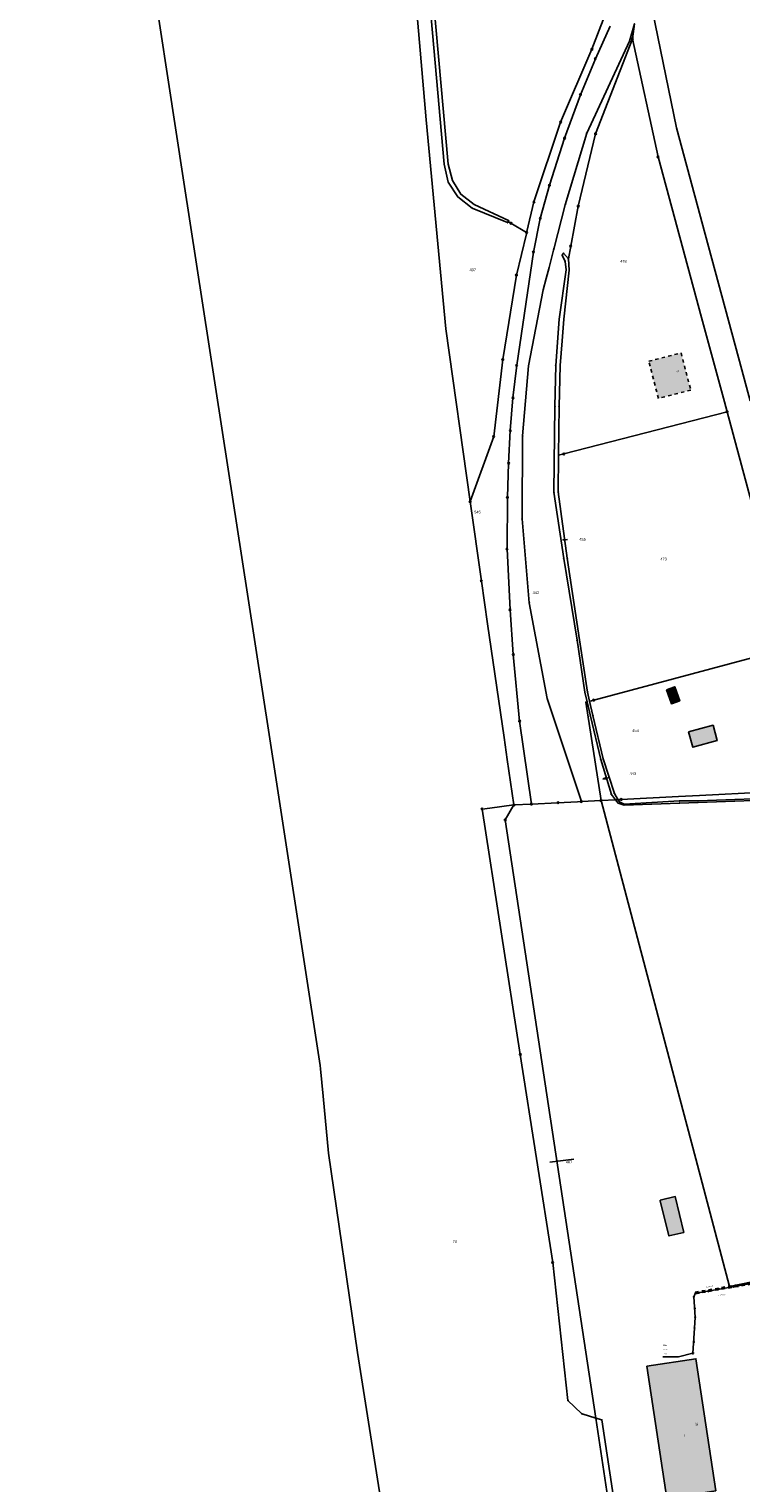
# Model space of a CAD drawing. Header units: metres. Extents: x 410063 to 2410512, y 5786105 to 5787650.
# Tile 3 of 30: x 2409509 to 2409722, y 5786625 to 5787060. Entities that reach past the tile are written whole.
import ezdxf

# ---------------------------------------------------------------- set-up
doc = ezdxf.new("R2010")
doc.units = ezdxf.units.M
doc.linetypes.add('DASHED_70', pattern=[2, 1, -1])
for name, color, linetype in [('DRUCK-DECKELH', 40, 'Continuous'), ('DRUCK-FLUßRICH', 40, 'Continuous'), ('DRUCK-HALTUNGE', 40, 'Continuous'), ('DRUCK-SCHACHTN', 40, 'Continuous'), ('DRUCK-SCHAECHT', 40, 'Continuous'), ('DRUCK-SOHLENH', 40, 'Continuous'), ('K100-FLST_GRENZEN', 40, 'Continuous'), ('K105-FLST_NUMMERN', 40, 'Continuous'), ('K125-GEB_LINIEN', 40, 'Continuous'), ('K125-GEB_LINIEN-FLAECHE', 2, 'Continuous'), ('K130-GEB_TEXTE', 40, 'Continuous'), ('K140-EINGER_GEBFL', 40, 'Continuous'), ('K140-EINGER_GEBFL-FLAECHE', 7, 'Continuous'), ('K141-EINGER_GEBTEXT', 40, 'Continuous'), ('SONDERBAUWERKE', 7, 'Continuous')]:
    doc.layers.add(name, color=color, linetype=linetype)
doc.styles.add('ARIAL', font='arial.ttf')

# ---------------------------------------------------------------- blocks, each defined once
blk = doc.blocks.new('233')
at = {"layer": 'K105-FLST_NUMMERN', "color": 7}
for points in [[(2, 0.5, 0), (0, 0, 0), (2, -0.5, 0)], [(0, 0, 0), (4, 0, 0)]]:
    blk.add_polyline3d(points, dxfattribs=at)
blk = doc.blocks.new('GRENZSTEIN')
at = {"color": 7, "linetype": 'Continuous'}
blk.add_circle((0.000001, 0.000001), 0.749999, dxfattribs=at)
blk = doc.blocks.new('251')
at = {"color": 40, "linetype": 'Continuous'}
blk.add_circle((0, 0), 0.175, dxfattribs=at)
blk = doc.blocks.new('140')
at = {"layer": 'DRUCK-FLUßRICH', "color": 12}
for points in [[(0, 0, 0), (6.9, 1, 0), (7, 0, 0), (0, 0, 0)], [(0.141, 0, 0), (0.165, 0.024, 0)], [(0.331, 0.048, 0), (0.283, 0, 0)], [(0.424, 0, 0), (0.496, 0.072, 0)], [(0.662, 0.096, 0), (0.566, 0, 0)], [(0.707, 0, 0), (0.827, 0.12, 0)], [(0.992, 0.144, 0), (0.849, 0, 0)], [(0.99, 0, 0), (1.158, 0.168, 0)], [(1.323, 0.192, 0), (1.131, 0, 0)], [(1.273, 0, 0), (1.489, 0.216, 0)], [(1.654, 0.24, 0), (1.414, 0, 0)], [(1.556, 0, 0), (1.819, 0.264, 0)], [(1.985, 0.288, 0), (1.697, 0, 0)], [(1.838, 0, 0), (2.15, 0.312, 0)], [(2.315, 0.336, 0), (1.98, 0, 0)], [(2.121, 0, 0), (2.481, 0.36, 0)], [(2.646, 0.384, 0), (2.263, 0, 0)], [(2.404, 0, 0), (2.812, 0.407, 0)], [(2.977, 0.431, 0), (2.546, 0, 0)], [(2.687, 0, 0), (3.142, 0.455, 0)], [(3.308, 0.479, 0), (2.828, 0, 0)], [(2.97, 0, 0), (3.473, 0.503, 0)], [(3.639, 0.527, 0), (3.111, 0, 0)], [(3.253, 0, 0), (3.804, 0.551, 0)], [(3.969, 0.575, 0), (3.394, 0, 0)], [(3.536, 0, 0), (4.135, 0.599, 0)], [(4.3, 0.623, 0), (3.677, 0, 0)], [(3.818, 0, 0), (4.466, 0.647, 0)], [(4.631, 0.671, 0), (3.96, 0, 0)], [(4.101, 0, 0), (4.796, 0.695, 0)], [(4.962, 0.719, 0), (4.243, 0, 0)], [(4.384, 0, 0), (5.127, 0.743, 0)], [(5.293, 0.767, 0), (4.525, 0, 0)], [(4.667, 0, 0), (5.458, 0.791, 0)], [(5.623, 0.815, 0), (4.808, 0, 0)], [(4.95, 0, 0), (5.789, 0.839, 0)], [(5.954, 0.863, 0), (5.091, 0, 0)], [(5.233, 0, 0), (6.119, 0.887, 0)], [(6.285, 0.911, 0), (5.374, 0, 0)], [(5.515, 0, 0), (6.45, 0.935, 0)], [(6.616, 0.959, 0), (5.657, 0, 0)], [(5.798, 0, 0), (6.781, 0.983, 0)], [(6.904, 0.964, 0), (5.94, 0, 0)], [(6.081, 0, 0), (6.916, 0.835, 0)], [(6.929, 0.707, 0), (6.223, 0, 0)], [(6.364, 0, 0), (6.942, 0.578, 0)], [(6.955, 0.45, 0), (6.505, 0, 0)], [(6.647, 0, 0), (6.968, 0.321, 0)], [(6.981, 0.193, 0), (6.788, 0, 0)], [(6.93, 0, 0), (6.994, 0.064, 0)]]:
    blk.add_polyline3d(points, dxfattribs=at)
blk = doc.blocks.new('1008')
at = {"color": 7, "linetype": 'Continuous'}
for start, end in [(360, 180), (180, 360)]:
    blk.add_arc((0, 0), 1.25, start, end, dxfattribs=at)
blk = doc.blocks.new('1002')
at = {"color": 7, "linetype": 'Continuous'}
for start, end in [(359.999977, 180.000023), (29.999995, 90.000023), (180.000023, 359.999977), (210.000012, 269.999977)]:
    blk.add_arc((0, 0), 2.5, start, end, dxfattribs=at)
at = {"layer": 'DRUCK-SCHAECHT', "color": 7}
for points in [[(0, 2.5, 0), (0, -2.5, 0)], [(2.165, 1.25, 0), (0, 1.25, 0), (0, 2.5, 0)], [(-2.165, -1.25, 0), (0, -1.25, 0), (0, -2.5, 0)]]:
    blk.add_polyline3d(points, dxfattribs=at)

msp = doc.modelspace()

# ---------------------------------------------------------------- hatches: boundary and pattern name
at = {"layer": 'K125-GEB_LINIEN-FLAECHE', "true_color": 0xc7c8ca}
for points in [[(2409699.583, 5786862.611), (2409701.028, 5786858.428), (2409703.501, 5786859.29), (2409702.022, 5786863.479)], [(2409706.171, 5786849.979), (2409707.452, 5786845.371), (2409714.751, 5786847.384), (2409713.469, 5786851.99)], [(2409697.706, 5786709.637), (2409700.257, 5786699.074), (2409704.713, 5786700.149), (2409702.155, 5786710.851), (2409697.68, 5786709.76)], [(2409699.667, 5786620.499), (2409714.301, 5786622.786), (2409708.371, 5786662.319), (2409693.68, 5786660.095)]]:
    msp.add_hatch(color=9, dxfattribs=at).paths.add_polyline_path(points)
at = {"layer": 'K140-EINGER_GEBFL-FLAECHE', "linetype": 'DASHED_70'}
msp.add_hatch(color=11, dxfattribs=at).paths.add_polyline_path([(2409703.925, 5786963.447), (2409706.808, 5786952.318), (2409697.131, 5786949.811), (2409694.248, 5786960.94)])

# ---------------------------------------------------------------- linework, layer by layer
at = {"layer": 'DRUCK-HALTUNGE', "color": 12}
for points in [[(2409709.48, 5786682.13, 0), (2409715.26, 5786683.19, 0)], [(2409715.26, 5786683.19, 0), (2409724.89, 5786684.83, 0)], [(2409707.73, 5786680.87, 0), (2409708.21, 5786682.01, 0)], [(2409708.13, 5786674.75, 0), (2409707.73, 5786680.87, 0)], [(2409708.21, 5786682.01, 0), (2409709.48, 5786682.13, 0)], [(2409707.95, 5786671.51, 0), (2409708.13, 5786674.75, 0)], [(2409707.46, 5786664.01, 0), (2409707.95, 5786671.51, 0)]]:
    msp.add_polyline3d(points, dxfattribs=at)
at = {"layer": 'DRUCK-SCHACHTN', "color": 7}
msp.add_polyline3d([(2409707.46, 5786664.01, 0), (2409703.104, 5786662.852, 0), (2409698.469, 5786662.852, 0)], dxfattribs=at)
at = {"layer": 'K100-FLST_GRENZEN', "color": 18, "true_color": 0x000000}
for points in [[(2409508.897995, 5787352.703003, 0), (2409518.861, 5787277.098999, 0), (2409531.058998, 5787184.762024, 0), (2409543.346001, 5787092.082001, 0), (2409555.209, 5787014.580994, 0), (2409568.444, 5786928.647003, 0), (2409572.532997, 5786902.179993, 0), (2409582.823002, 5786835.584, 0), (2409585.623001, 5786817.425003, 0), (2409596.002998, 5786750.095001, 0), (2409596.096001, 5786749.108994, 0), (2409596.867001, 5786740.888, 0), (2409598.467999, 5786723.828995, 0), (2409607.160999, 5786664.240997, 0), (2409621.573999, 5786572.626, 0)], [(2409623.819, 5787124.539978, 0), (2409633.056, 5787019.919006, 0), (2409634.244, 5787014.509003, 0), (2409637.119, 5787010.118011, 0), (2409641.448, 5787006.802002, 0), (2409652.011, 5787002.463013, 0), (2409652.162, 5787002.76001, 0), (2409652.314, 5787003.058014, 0), (2409642.005, 5787007.867004, 0), (2409638.032, 5787010.923004, 0), (2409635.523, 5787015.022003, 0), (2409634.237, 5787019.981995, 0), (2409624.865, 5787124.47998, 0)], [(2409684.43, 5786604.652, 0), (2409678.389999, 5786644.582001, 0), (2409674.278, 5786645.82, 0), (2409674.127998, 5786645.963001, 0), (2409670.068001, 5786649.852997, 0), (2409665.51, 5786691.135002, 0), (2409655.816, 5786753.432007, 0), (2409644.402, 5786826.880005, 0), (2409644.402, 5786826.880005, 0), (2409646.702, 5786827.175995, 0), (2409653.916, 5786828.102997, 0), (2409651.938, 5786841.712006, 0), (2409650.979, 5786848.312012, 0), (2409646.028, 5786882.377991, 0), (2409644.172, 5786895.148987, 0), (2409640.827, 5786918.90799, 0), (2409633.542, 5786970.621002, 0), (2409627.695, 5787033.256989, 0), (2409622.35, 5787094.631012, 0)], [(2409695.355, 5787065.847992, 0), (2409702.502998, 5787030.808014, 0), (2409702.502998, 5787030.808014, 0), (2409711.119003, 5786998.946014, 0), (2409722.099998, 5786958.341003, 0), (2409724.598999, 5786949.096008, 0), (2409879.860001, 5786996.257996, 0), (2409882.018005, 5787002.328003, 0), (2409881.880997, 5787003.43399, 0), (2409874.792007, 5787060.809998, 0)], [(2409722.099998, 5786958.341003, 0), (2409711.119003, 5786998.946014, 0), (2409702.502998, 5787030.808014, 0), (2409695.355, 5787065.847992, 0)], [(2409681.150002, 5787064.397003, 0), (2409677.242001, 5787054.339996, 0), (2409667.896, 5787032.539001, 0), (2409659.909, 5787008.628998, 0), (2409657.795, 5786999.790985, 0), (2409657.722, 5786999.484009, 0), (2409657.629999, 5786999.100006, 0), (2409654.673, 5786986.734985, 0), (2409650.582, 5786961.442993, 0), (2409647.87, 5786938.43399, 0), (2409640.827, 5786918.90799, 0), (2409640.827, 5786918.90799, 0), (2409644.172, 5786895.148987, 0), (2409646.028, 5786882.377991, 0), (2409650.979, 5786848.312012, 0), (2409651.938, 5786841.712006, 0), (2409653.916, 5786828.102997, 0), (2409659.157, 5786828.371994, 0), (2409655.608, 5786853.214996, 0), (2409653.727, 5786873.148987, 0), (2409652.761, 5786886.548004, 0), (2409651.854, 5786904.740997, 0), (2409651.984, 5786920.169006, 0), (2409652.324, 5786930.424011, 0), (2409652.823, 5786940.170013, 0), (2409653.629, 5786949.968994, 0), (2409654.737, 5786959.739014, 0), (2409659.747999, 5786993.644012, 0), (2409661.812, 5787003.710999, 0), (2409664.533001, 5787013.614014, 0), (2409669.068001, 5787027.718994, 0), (2409673.812, 5787040.733002, 0), (2409678.279999, 5787051.513, 0), (2409682.735001, 5787061.231995, 0)], [(2409682.735001, 5787061.231995, 0), (2409678.279999, 5787051.513, 0), (2409673.812, 5787040.733002, 0), (2409669.068001, 5787027.718994, 0), (2409664.533001, 5787013.614014, 0), (2409661.812, 5787003.710999, 0), (2409659.747999, 5786993.644012, 0), (2409654.737, 5786959.739014, 0), (2409653.629, 5786949.968994, 0), (2409652.823, 5786940.170013, 0), (2409652.324, 5786930.424011, 0), (2409651.984, 5786920.169006, 0), (2409651.854, 5786904.740997, 0), (2409652.761, 5786886.548004, 0), (2409653.727, 5786873.148987, 0), (2409655.608, 5786853.214996, 0), (2409659.157, 5786828.371994, 0), (2409667.096001, 5786828.774994, 0), (2409668.976999, 5786828.871002, 0), (2409672.949001, 5786829.072006, 0), (2409674.085999, 5786829.130005, 0), (2409663.860001, 5786859.997009, 0), (2409658.518, 5786888.65799, 0), (2409656.336, 5786913.718994, 0), (2409656.502001, 5786938.582001, 0), (2409658.254999, 5786959.571014, 0), (2409662.665001, 5786982.278992, 0), (2409663.544001, 5786985.665985, 0), (2409664.417, 5786989.028992, 0), (2409665.766001, 5786994.230011, 0), (2409665.948, 5786994.931, 0), (2409669.284, 5787007.786987, 0), (2409675.689999, 5787029.256989, 0), (2409688.513, 5787056.807007, 0), (2409689.941002, 5787061.966003, 0)], [(2409689.941002, 5787061.966003, 0), (2409689.346001, 5787057.473999, 0), (2409689.346001, 5787057.473999, 0), (2409697.026001, 5787022.126007, 0), (2409710.044998, 5786974.036987, 0), (2409716.876999, 5786948.799011, 0), (2409717.678001, 5786945.839996, 0), (2409736.670998, 5786875.197998, 0)], [(2409773.134995, 5786695.204002, 0), (2409718.358002, 5786683.980003, 0), (2409718.358002, 5786683.980003, 0), (2409708.277, 5786722.175003, 0), (2409702.209999, 5786745.164001, 0), (2409679.967999, 5786829.440002, 0), (2409674.085999, 5786829.130005, 0), (2409672.949001, 5786829.072006, 0), (2409668.976999, 5786828.871002, 0), (2409667.096001, 5786828.774994, 0), (2409659.157, 5786828.371994, 0), (2409653.916, 5786828.102997, 0), (2409651.305, 5786823.634003, 0), (2409678.389999, 5786644.582001, 0), (2409680.196999, 5786644.037998, 0), (2409706.436996, 5786470.212997, 0)], [(2409741.932999, 5786830.505997, 0), (2409708.977997, 5786829.320999, 0), (2409703.474998, 5786829.307999, 0), (2409686.868, 5786828.341995, 0), (2409685.452, 5786829.065994, 0), (2409684.945999, 5786829.695007, 0), (2409684.283001, 5786829.660995, 0), (2409684.283001, 5786829.660995, 0), (2409685.087002, 5786828.686005, 0), (2409686.848, 5786828.072998, 0), (2409703.473, 5786828.675003, 0), (2409708.978996, 5786828.865005, 0), (2409741.897003, 5786830.085999, 0)], [(2409664.641, 5786721.159, 0), (2409671.797, 5786722.035, 0)]]:
    msp.add_polyline3d(points, dxfattribs=at)
for points in [[(2409619.627001, 5787166.065002, 0), (2409622.35, 5787094.631012, 0), (2409627.695, 5787033.256989, 0), (2409633.542, 5786970.621002, 0), (2409640.827, 5786918.90799, 0), (2409647.87, 5786938.43399, 0), (2409650.582, 5786961.442993, 0), (2409654.673, 5786986.734985, 0), (2409657.629999, 5786999.100006, 0), (2409657.722, 5786999.484009, 0), (2409653.014, 5787002.257996, 0), (2409652.162, 5787002.76001, 0), (2409652.011, 5787002.463013, 0), (2409641.448, 5787006.802002, 0), (2409637.119, 5787010.118011, 0), (2409634.244, 5787014.509003, 0), (2409633.056, 5787019.919006, 0), (2409623.819, 5787124.539978, 0), (2409620.976, 5787158.538025, 0), (2409619.759001, 5787165.702026, 0), (2409619.627001, 5787166.065002, 0)], [(2409620.816, 5787165.955017, 0), (2409622.021, 5787158.570984, 0), (2409624.865, 5787124.47998, 0), (2409634.237, 5787019.981995, 0), (2409635.523, 5787015.022003, 0), (2409638.032, 5787010.923004, 0), (2409642.005, 5787007.867004, 0), (2409652.314, 5787003.058014, 0), (2409652.162, 5787002.76001, 0), (2409653.014, 5787002.257996, 0), (2409657.722, 5786999.484009, 0), (2409657.795, 5786999.790985, 0), (2409659.909, 5787008.628998, 0), (2409667.896, 5787032.539001, 0), (2409677.242001, 5787054.339996, 0), (2409681.150002, 5787064.397003, 0), (2409686.672001, 5787073.604004, 0), (2409681.659, 5787101.127014, 0), (2409669.076, 5787114.978027, 0), (2409628.965, 5787158.750977, 0), (2409623.864, 5787164.317017, 0), (2409619.870001, 5787168.674988, 0), (2409620.816, 5787165.955017, 0)], [(2409656.336, 5786913.718994, 0), (2409658.518, 5786888.65799, 0), (2409663.860001, 5786859.997009, 0), (2409674.085999, 5786829.130005, 0), (2409679.967999, 5786829.440002, 0), (2409675.43, 5786858.846985, 0), (2409675.799999, 5786858.949005, 0), (2409675.117001, 5786861.832001, 0), (2409672.783001, 5786877.437012, 0), (2409668.798, 5786901.878998, 0), (2409665.871, 5786921.697998, 0), (2409666.17, 5786947.362, 0), (2409666.409, 5786959.625, 0), (2409667.443001, 5786973.584015, 0), (2409669.535, 5786988.265015, 0), (2409669.216999, 5786990.809998, 0), (2409668.381001, 5786992.665009, 0), (2409668.698, 5786993.291992, 0), (2409670.194, 5786991.598999, 0), (2409670.903999, 5786995.411011, 0), (2409673.151001, 5787007.341003, 0), (2409678.341999, 5787029.026001, 0), (2409689.346001, 5787057.473999, 0), (2409689.941002, 5787061.966003, 0), (2409688.513, 5787056.807007, 0), (2409675.689999, 5787029.256989, 0), (2409669.284, 5787007.786987, 0), (2409665.948, 5786994.931, 0), (2409665.766001, 5786994.230011, 0), (2409664.417, 5786989.028992, 0), (2409663.544001, 5786985.665985, 0), (2409662.665001, 5786982.278992, 0), (2409658.254999, 5786959.571014, 0), (2409656.502001, 5786938.582001, 0), (2409656.336, 5786913.718994, 0)], [(2409678.341999, 5787029.026001, 0), (2409673.151001, 5787007.341003, 0), (2409670.903999, 5786995.411011, 0), (2409670.194, 5786991.598999, 0), (2409670.484001, 5786988.197998, 0), (2409668.841999, 5786973.501007, 0), (2409668.34, 5786967.09201, 0), (2409667.759001, 5786959.674011, 0), (2409667.412001, 5786947.343994, 0), (2409667.347, 5786940.216003, 0), (2409667.280001, 5786932.782013, 0), (2409668.816999, 5786933.179993, 0), (2409717.678001, 5786945.839996, 0), (2409716.876999, 5786948.799011, 0), (2409710.044998, 5786974.036987, 0), (2409697.026001, 5787022.126007, 0), (2409689.346001, 5787057.473999, 0), (2409678.341999, 5787029.026001, 0)], [(2409665.871, 5786921.697998, 0), (2409668.798, 5786901.878998, 0), (2409672.783001, 5786877.437012, 0), (2409675.117001, 5786861.832001, 0), (2409675.799999, 5786858.949005, 0), (2409676.806999, 5786854.703003, 0), (2409679.865002, 5786841.691986, 0), (2409683.091, 5786831.209, 0), (2409684.283001, 5786829.660995, 0), (2409684.945999, 5786829.695007, 0), (2409683.951, 5786831.514999, 0), (2409680.597, 5786841.888, 0), (2409677.527, 5786854.841003, 0), (2409676.557999, 5786859.15799, 0), (2409675.939999, 5786861.90799, 0), (2409673.529999, 5786877.542999, 0), (2409669.858, 5786901.946991, 0), (2409667.18, 5786921.820007, 0), (2409667.280001, 5786932.782013, 0), (2409667.347, 5786940.216003, 0), (2409667.412001, 5786947.343994, 0), (2409667.759001, 5786959.674011, 0), (2409668.34, 5786967.09201, 0), (2409668.841999, 5786973.501007, 0), (2409670.484001, 5786988.197998, 0), (2409670.194, 5786991.598999, 0), (2409668.698, 5786993.291992, 0), (2409668.381001, 5786992.665009, 0), (2409669.216999, 5786990.809998, 0), (2409669.535, 5786988.265015, 0), (2409667.443001, 5786973.584015, 0), (2409666.409, 5786959.625, 0), (2409666.17, 5786947.362, 0), (2409665.871, 5786921.697998, 0)], [(2409668.816999, 5786933.179993, 0), (2409667.280001, 5786932.782013, 0), (2409667.18, 5786921.820007, 0), (2409669.858, 5786901.946991, 0), (2409673.529999, 5786877.542999, 0), (2409675.939999, 5786861.90799, 0), (2409676.557999, 5786859.15799, 0), (2409677.153999, 5786859.321991, 0), (2409677.771, 5786859.492004, 0), (2409736.670998, 5786875.197998, 0), (2409717.678001, 5786945.839996, 0), (2409668.816999, 5786933.179993, 0)], [(2409677.527, 5786854.841003, 0), (2409680.597, 5786841.888, 0), (2409683.951, 5786831.514999, 0), (2409684.945999, 5786829.695007, 0), (2409686, 5786829.75, 0), (2409703.169998, 5786830.630997, 0), (2409709.377998, 5786830.949997, 0), (2409747.919998, 5786832.927002, 0), (2409739.233002, 5786865.572998, 0), (2409738.500999, 5786868.322998, 0), (2409736.670998, 5786875.197998, 0), (2409677.771, 5786859.492004, 0), (2409677.153999, 5786859.321991, 0), (2409676.557999, 5786859.15799, 0), (2409677.527, 5786854.841003, 0)], [(2409675.43, 5786858.846985, 0), (2409679.967999, 5786829.440002, 0), (2409684.283001, 5786829.660995, 0), (2409683.091, 5786831.209, 0), (2409679.865002, 5786841.691986, 0), (2409676.806999, 5786854.703003, 0), (2409675.799999, 5786858.949005, 0), (2409675.43, 5786858.846985, 0)], [(2409685.452, 5786829.065994, 0), (2409686.868, 5786828.341995, 0), (2409703.474998, 5786829.307999, 0), (2409708.977997, 5786829.320999, 0), (2409741.932999, 5786830.505997, 0), (2409744.992996, 5786830.270004, 0), (2409744.997002, 5786829.843002, 0), (2409746.514, 5786827.710999, 0), (2409747.647003, 5786825.143005, 0), (2409757.804001, 5786789.800003, 0), (2409759.641998, 5786785.313004, 0), (2409766.134003, 5786753.050995, 0), (2409776.455002, 5786698.717003, 0), (2409777.171005, 5786697.414001, 0), (2409778.557999, 5786698.174004, 0), (2409763.949997, 5786776.714996, 0), (2409761.735001, 5786784.360992, 0), (2409757.900002, 5786797.604004, 0), (2409747.919998, 5786832.927002, 0), (2409709.377998, 5786830.949997, 0), (2409703.169998, 5786830.630997, 0), (2409686, 5786829.75, 0), (2409684.945999, 5786829.695007, 0), (2409685.452, 5786829.065994, 0)], [(2409651.305, 5786823.634003, 0), (2409653.916, 5786828.102997, 0), (2409646.702, 5786827.175995, 0), (2409644.402, 5786826.880005, 0), (2409655.816, 5786753.432007, 0), (2409665.51, 5786691.135002, 0), (2409670.068001, 5786649.852997, 0), (2409674.127998, 5786645.963001, 0), (2409674.278, 5786645.82, 0), (2409678.389999, 5786644.582001, 0), (2409651.305, 5786823.634003, 0)], [(2409679.967999, 5786829.440002, 0), (2409702.209999, 5786745.164001, 0), (2409708.277, 5786722.175003, 0), (2409718.358002, 5786683.980003, 0), (2409773.134995, 5786695.204002, 0), (2409775.744003, 5786696.633003, 0), (2409776.222, 5786696.894997, 0), (2409775.938995, 5786698.185997, 0), (2409765.442001, 5786752.942993, 0), (2409759.115997, 5786785.179001, 0), (2409759.046997, 5786785.341003, 0), (2409757.549004, 5786788.869003, 0), (2409757.224998, 5786789.630997, 0), (2409747.105003, 5786824.951004, 0), (2409746.042999, 5786827.520996, 0), (2409744.346001, 5786829.561005, 0), (2409741.897003, 5786830.085999, 0), (2409708.978996, 5786828.865005, 0), (2409703.473, 5786828.675003, 0), (2409686.848, 5786828.072998, 0), (2409685.087002, 5786828.686005, 0), (2409684.283001, 5786829.660995, 0), (2409679.967999, 5786829.440002, 0)], [(2409680.196999, 5786644.037998, 0), (2409678.389999, 5786644.582001, 0), (2409684.43, 5786604.652, 0), (2409704.792999, 5786469.810997, 0), (2409706.436996, 5786470.212997, 0), (2409680.196999, 5786644.037998, 0)]]:
    msp.add_polyline3d(points, close=True, dxfattribs=at)
at = {"layer": 'K125-GEB_LINIEN', "color": 32}
for points in [[(2409699.583, 5786862.611, 0), (2409701.028, 5786858.428, 0), (2409703.501, 5786859.29, 0), (2409702.022, 5786863.479, 0), (2409699.583, 5786862.611, 0)], [(2409706.171, 5786849.979, 0), (2409707.452, 5786845.371, 0), (2409714.751, 5786847.384, 0), (2409713.469, 5786851.99, 0), (2409706.171, 5786849.979, 0)], [(2409697.706, 5786709.637, 0), (2409700.257, 5786699.074, 0), (2409704.713, 5786700.149, 0), (2409702.155, 5786710.851, 0), (2409697.68, 5786709.76, 0), (2409697.706, 5786709.637, 0)], [(2409699.667, 5786620.499001, 0), (2409714.301003, 5786622.785999, 0), (2409708.371002, 5786662.319, 0), (2409693.68, 5786660.095001, 0), (2409699.667, 5786620.499001, 0)]]:
    msp.add_polyline3d(points, dxfattribs=at)
at = {"layer": 'K140-EINGER_GEBFL', "color": 132, "linetype": 'DASHED_70'}
msp.add_polyline3d([(2409703.925, 5786963.447, 0), (2409706.808, 5786952.318, 0), (2409697.131, 5786949.811, 0), (2409694.248, 5786960.94, 0), (2409703.925, 5786963.447, 0)], dxfattribs=at)
at = {"layer": 'SONDERBAUWERKE', "color": 132, "linetype": 'DASHED_70'}
for points in [[(2409708.157, 5786682.295, 0), (2409724.821, 5786685.128, 0)], [(2409708.239, 5786681.802, 0), (2409724.903, 5786684.635, 0)]]:
    msp.add_polyline3d(points, dxfattribs=at)

# ---------------------------------------------------------------- block references
at = {"layer": 'DRUCK-FLUßRICH', "xscale": 0.067, "yscale": 0.233}
for p, rotation in [((2409720.075, 5786684.01), 185.665), ((2409712.37, 5786682.66), 186.392), ((2409707.93, 5786677.81), 269.739), ((2409707.705, 5786667.76), 262.262)]:
    msp.add_blockref('140', p, dxfattribs=dict(at, rotation=rotation))
at = {"layer": 'DRUCK-SCHAECHT', "xscale": 0.083, "yscale": 0.083, "rotation": 0.5}
for name, p in [('1008', (2409715.26, 5786683.19)), ('1008', (2409707.73, 5786680.87)), ('1008', (2409708.21, 5786682.01)), ('1008', (2409709.48, 5786682.13)), ('1008', (2409708.13, 5786674.75)), ('1008', (2409707.95, 5786671.51)), ('1002', (2409707.46, 5786664.01))]:
    msp.add_blockref(name, p, dxfattribs=at)
at = {"layer": 'K100-FLST_GRENZEN', "xscale": 0.333, "yscale": 0.333}
for name, p in [('GRENZSTEIN', (2409689.346, 5787057.474)), ('GRENZSTEIN', (2409677.242, 5787054.34)), ('251', (2409688.513, 5787056.807)), ('GRENZSTEIN', (2409678.28, 5787051.513)), ('GRENZSTEIN', (2409673.812, 5787040.733)), ('GRENZSTEIN', (2409667.896, 5787032.539)), ('GRENZSTEIN', (2409669.068, 5787027.719)), ('251', (2409675.69, 5787029.257)), ('GRENZSTEIN', (2409678.342, 5787029.026)), ('251', (2409702.503, 5787030.808)), ('GRENZSTEIN', (2409697.026, 5787022.126)), ('GRENZSTEIN', (2409664.533, 5787013.614)), ('251', (2409638.032, 5787010.923)), ('251', (2409641.448, 5787006.802)), ('251', (2409642.005, 5787007.867)), ('GRENZSTEIN', (2409659.909, 5787008.629)), ('251', (2409669.284, 5787007.787)), ('GRENZSTEIN', (2409673.151, 5787007.341)), ('251', (2409652.011, 5787002.463)), ('251', (2409652.162, 5787002.76)), ('251', (2409652.314, 5787003.058)), ('GRENZSTEIN', (2409653.014, 5787002.258)), ('GRENZSTEIN', (2409661.812, 5787003.711)), ('GRENZSTEIN', (2409657.722, 5786999.484)), ('GRENZSTEIN', (2409659.748, 5786993.644)), ('251', (2409668.381, 5786992.665)), ('251', (2409668.698, 5786993.292)), ('GRENZSTEIN', (2409670.904, 5786995.411)), ('251', (2409669.217, 5786990.81)), ('251', (2409669.535, 5786988.265)), ('251', (2409670.194, 5786991.599)), ('251', (2409670.484, 5786988.198)), ('GRENZSTEIN', (2409654.673, 5786986.735)), ('251', (2409662.665, 5786982.279)), ('251', (2409667.443, 5786973.584)), ('251', (2409668.842, 5786973.501)), ('GRENZSTEIN', (2409650.582, 5786961.443)), ('GRENZSTEIN', (2409654.737, 5786959.739)), ('251', (2409658.255, 5786959.571)), ('251', (2409666.409, 5786959.625)), ('251', (2409667.759, 5786959.674)), ('GRENZSTEIN', (2409653.629, 5786949.969)), ('251', (2409666.17, 5786947.362)), ('251', (2409667.412, 5786947.344)), ('GRENZSTEIN', (2409717.678, 5786945.84)), ('GRENZSTEIN', (2409652.823, 5786940.17)), ('GRENZSTEIN', (2409647.87, 5786938.434)), ('251', (2409656.502, 5786938.582)), ('251', (2409667.28, 5786932.782)), ('GRENZSTEIN', (2409668.817, 5786933.18)), ('GRENZSTEIN', (2409652.324, 5786930.424)), ('GRENZSTEIN', (2409640.827, 5786918.908)), ('GRENZSTEIN', (2409651.984, 5786920.169)), ('251', (2409665.871, 5786921.698)), ('251', (2409667.18, 5786921.82)), ('251', (2409656.336, 5786913.719)), ('GRENZSTEIN', (2409651.854, 5786904.741)), ('251', (2409668.798, 5786901.879)), ('251', (2409669.858, 5786901.947)), ('GRENZSTEIN', (2409644.172, 5786895.149)), ('251', (2409658.518, 5786888.658)), ('GRENZSTEIN', (2409652.761, 5786886.548)), ('251', (2409672.783, 5786877.437)), ('251', (2409673.53, 5786877.543)), ('GRENZSTEIN', (2409653.727, 5786873.149)), ('251', (2409675.117, 5786861.832)), ('251', (2409675.94, 5786861.908)), ('251', (2409663.86, 5786859.997)), ('251', (2409675.43, 5786858.847)), ('251', (2409675.8, 5786858.949)), ('251', (2409676.558, 5786859.158)), ('GRENZSTEIN', (2409677.771, 5786859.492)), ('GRENZSTEIN', (2409655.608, 5786853.215)), ('251', (2409676.807, 5786854.703)), ('251', (2409677.527, 5786854.841)), ('251', (2409679.865, 5786841.692)), ('251', (2409680.597, 5786841.888)), ('251', (2409683.091, 5786831.209)), ('251', (2409683.951, 5786831.515)), ('GRENZSTEIN', (2409644.402, 5786826.88)), ('GRENZSTEIN', (2409653.916, 5786828.103)), ('GRENZSTEIN', (2409659.157, 5786828.372)), ('GRENZSTEIN', (2409667.096, 5786828.775)), ('GRENZSTEIN', (2409674.086, 5786829.13)), ('GRENZSTEIN', (2409679.968, 5786829.44)), ('251', (2409684.283, 5786829.661)), ('251', (2409684.946, 5786829.695)), ('251', (2409685.087, 5786828.686)), ('251', (2409685.452, 5786829.066)), ('GRENZSTEIN', (2409686, 5786829.75)), ('251', (2409686.848, 5786828.073)), ('251', (2409686.868, 5786828.342)), ('251', (2409703.473, 5786828.675)), ('251', (2409703.475, 5786829.308)), ('251', (2409708.978, 5786829.321)), ('251', (2409708.979, 5786828.865)), ('GRENZSTEIN', (2409651.305, 5786823.634)), ('GRENZSTEIN', (2409655.816, 5786753.432)), ('GRENZSTEIN', (2409665.51, 5786691.135)), ('GRENZSTEIN', (2409718.358, 5786683.98)), ('251', (2409670.068, 5786649.853)), ('251', (2409674.278, 5786645.82)), ('251', (2409678.39, 5786644.582)), ('251', (2409680.197, 5786644.038))]:
    msp.add_blockref(name, p, dxfattribs=at)
at = {"layer": 'K105-FLST_NUMMERN'}
for p, xscale, yscale, rotation in [((2409668.584, 5786907.431), 0.341658, 0.341658, 8.018), ((2409680.592, 5786835.882), 0.4975020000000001, 0.4975020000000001, 13.073)]:
    msp.add_blockref('233', p, dxfattribs=dict(at, xscale=xscale, yscale=yscale, rotation=rotation))

# ---------------------------------------------------------------- texts
at = {"layer": 'DRUCK-DECKELH', "color": 7, "linetype": 'Continuous', "style": 'ARIAL'}
msp.add_text('D  0,00', height=0.3, dxfattribs=at).set_placement((2409698.469, 5786664.902))
at = {"layer": 'DRUCK-SCHACHTN', "color": 7, "linetype": 'Continuous', "style": 'ARIAL'}
msp.add_text('6085', height=0.416, dxfattribs=at).set_placement((2409698.469, 5786666.152))
at = {"layer": 'DRUCK-SOHLENH', "color": 7, "linetype": 'Continuous', "style": 'ARIAL'}
msp.add_text('   0,00', height=0.3, dxfattribs=at).set_placement((2409698.469, 5786663.652))
at = {"layer": 'K105-FLST_NUMMERN', "color": 7, "linetype": 'Continuous', "style": 'ARIAL'}
for s, p in [('437', (2409640.638, 5786987.907)), ('478', (2409685.692, 5786990.437)), ('545', (2409642.038, 5786915.404)), ('455', (2409673.469, 5786907.204)), ('479', (2409697.699, 5786901.306)), ('442', (2409659.516, 5786891.243)), ('454', (2409689.321, 5786849.963)), ('443', (2409688.488, 5786837.047)), ('467', (2409669.422, 5786720.785)), ('70', (2409635.583, 5786696.972))]:
    msp.add_text(s, height=0.8325, dxfattribs=at).set_placement(p)
at = {"layer": 'K130-GEB_TEXTE', "color": 7, "linetype": 'Continuous', "style": 'ARIAL'}
msp.add_text('II', height=0.666, dxfattribs=at).set_placement((2409704.557, 5786638.983))
msp.add_text('16', height=0.666, rotation=278.424988, dxfattribs=at).set_placement((2409708.204, 5786643.219))
at = {"layer": 'K141-EINGER_GEBTEXT', "color": 7, "linetype": 'Continuous', "style": 'ARIAL'}
msp.add_text('5', height=0.666, rotation=-75.474, dxfattribs=at).set_placement((2409702.578, 5786958.079))
at = {"layer": 'SONDERBAUWERKE', "color": 30, "linetype": 'Continuous', "style": 'ARIAL'}
for s, p in [('Schutzrohr', (2409711.33, 5786683.599)), ('o 125 mm', (2409715.188, 5786681.075)), ('/', (2409715.192, 5786681.084))]:
    msp.add_text(s, height=0.333, rotation=9.65, dxfattribs=at).set_placement(p)

doc.saveas('drawing.dxf')
